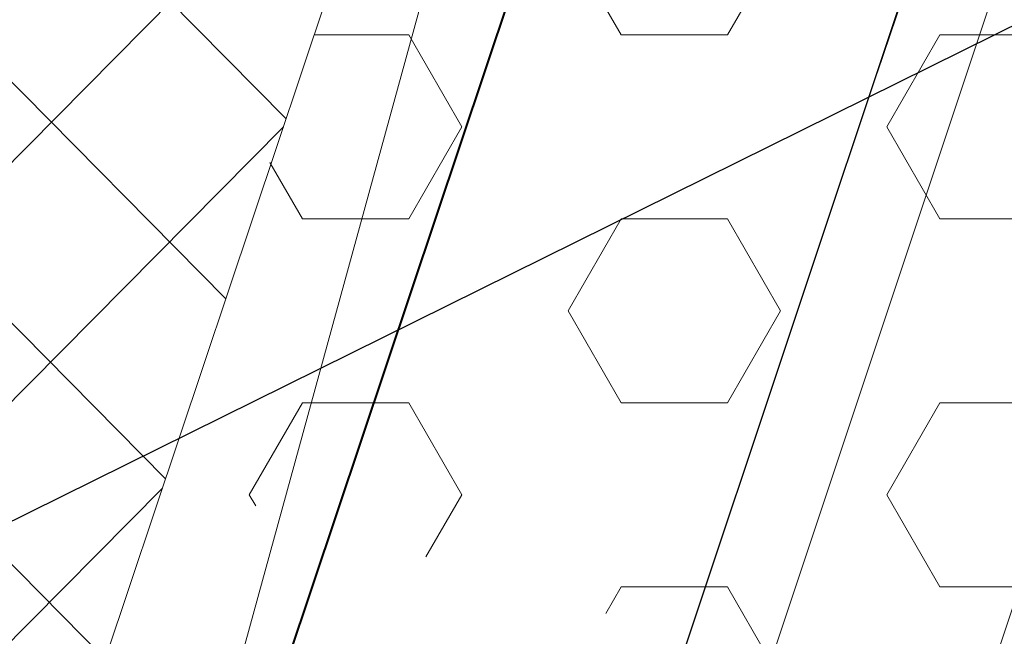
# Model space of a CAD drawing. Header units: metres. Extents: x 6599594 to 6600699, y 5687867 to 5691114.
# Tile 199 of 256: x 6599963.679 to 6599964.837, y 5688886.856 to 5688887.581. Entities that reach past the tile are written whole.
import ezdxf
from ezdxf import colors
from ezdxf.entities.mleader import LeaderData, LeaderLine
from ezdxf.math import Vec2, Vec3

# ---------------------------------------------------------------- set-up
doc = ezdxf.new("R2010")
doc.units = ezdxf.units.M
doc.header["$MEASUREMENT"] = 0
for name, pattern in [('1', [0]), ('BUG', [1.5, 1, -0.5]), ('GUK', [2, 1.5, -0.5]), ('GUZ', [1, 0.5, -0.5])]:
    doc.linetypes.add(name, pattern=pattern)
doc.layers.get('0').update_dxf_attribs({"color": 253, "linetype": 'CONTINUOUS', "lineweight": 13})
for name, color, linetype, lineweight in [('_bariery', 7, 'OGRODZENIE2', 40), ('_kolor chodnik', 50, '1', 5), ('_kolor jezdnia', 4, '1', 0), ('_kolor pobocze', 211, '1', 5), ('_kolor umocn', 7, '1', 5), ('_kolor zjazdy kostka', 7, '1', 5), ('_kolor ścieżka @ 1', 10, '1', 0), ('_krawedz jezdni i pobocza', 7, 'BUG', 15), ('_opis', 7, 'CONTINUOUS', 25), ('Dzialki', 130, '1', 30), ('Kontury', 252, 'GUK', 9), ('OT_Budowle', 7, 'CONTINUOUS', 0), ('OT_Komunikacja', 7, 'CONTINUOUS', 0), ('Uzytki', 252, 'GUZ', 9)]:
    doc.layers.add(name, color=color, linetype=linetype, lineweight=lineweight)
doc.styles.get("Standard").update_dxf_attribs({"font": 'ARIALN.TTF', "width": 0.75, "height": 1.199999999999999})
doc.linetypes.add('L_0_29_SHX', pattern='A,0,-0.25,-0.5,-0.5,-0.5,-0.5,-0.5,-0.5,-0.5,-0.5,[7,Mapa Kielchinów 07-08-2022.shx,S=0.05,R=0,X=0,Y=0],-0.5,[8,Mapa Kielchinów 07-08-2022.shx,S=0.05,R=0,X=0,Y=0],-0.25', length=5)
doc.linetypes.add('OGRODZENIE2', pattern='A,0.25,-0.1,[132,ltypeshp.shx,S=0.1,R=0,X=-0.1,Y=0],-0.1,1', length=1.45)
pattern_1 = [(45, (0, 0), (-0.1414213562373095, 0.1414213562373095), []), (135, (0, 0), (-0.1414213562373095, -0.1414213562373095), [])]

# ---------------------------------------------------------------- blocks, each defined once
blk = doc.blocks.new('_Dot')
at = {"color": 0, "linetype": 'ByBlock', "lineweight": -2}
blk.add_line((-0.5, 0), (-1, 0), dxfattribs=at)
at = {"color": 0, "linetype": 'ByBlock', "const_width": 0.5}
blk.add_lwpolyline([(-0.25, 0, 1), (0.25, 0, 1)], format="xyb", close=True, dxfattribs=at)

msp = doc.modelspace()

# ---------------------------------------------------------------- hatches: boundary and pattern name
at = {"layer": '_kolor chodnik'}
h = msp.add_hatch(dxfattribs=at)
h.set_pattern_fill('ANSI37', color=256, scale=1.6)
h.set_pattern_definition(pattern_1)
h.paths.add_polyline_path([(6599849.938171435, 5688542.085872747), (6599852.232147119, 5688548.938742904), (6599853.573135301, 5688548.489851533), (6599853.827082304, 5688549.248475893), (6599851.793849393, 5688549.929093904), (6599849.895278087, 5688548.982823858), (6599847.823506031, 5688542.793750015)])
edge = h.paths.add_edge_path()
edge.add_line((6600018.106075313, 5689087.454911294), (6600022.42781917, 5689091.229234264))
edge.add_line((6600022.42781917, 5689091.229234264), (6600020.233254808, 5689093.742094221))
edge.add_line((6600020.233254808, 5689093.742094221), (6600017.159471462, 5689091.057656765))
edge.add_arc((6600023.275194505, 5689085.385140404), 8.34143334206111, 137.1531558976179, 148.8016577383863)
edge.add_line((6600016.140105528, 5689089.706021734), (6600018.106075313, 5689087.454911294))
h.paths.add_polyline_path([(6600038.501784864, 5689187.59229436), (6600037.906968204, 5689187.700586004), (6600037.638296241, 5689186.224843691), (6600038.240083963, 5689186.115282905)])
h.paths.add_polyline_path([(6600069.098302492, 5689360.276020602), (6600068.321239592, 5689360.413462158), (6600068.064048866, 5689358.936495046), (6600068.836639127, 5689358.799546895)])
h.paths.add_polyline_path([(6600082.393785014, 5689362.950258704), (6600082.941124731, 5689366.103121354), (6600081.481377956, 5689366.361351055), (6600080.923159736, 5689363.210828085)])
h.paths.add_polyline_path([(6600074.022236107, 5689388.065861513), (6600072.983907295, 5689388.249860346), (6600072.723374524, 5689386.772538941), (6600073.760538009, 5689386.588865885)])
h.paths.add_polyline_path([(6600105.602402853, 5689486.45426531), (6600106.738797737, 5689489.760539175), (6600105.28818975, 5689490.281952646), (6600104.132785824, 5689486.965912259)])
h.paths.add_polyline_path([(6600132.519778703, 5689678.737346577), (6600131.636986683, 5689678.922259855), (6600131.330470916, 5689677.453953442), (6600132.212256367, 5689677.269208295)])
h.paths.add_polyline_path([(6600156.649397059, 5689798.7449027), (6600156.48800471, 5689797.95886096), (6600157.450195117, 5689797.757316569), (6600157.615023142, 5689798.542205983)])
h.paths.add_polyline_path([(6600189.055358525, 5689948.643107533), (6600187.902868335, 5689948.884512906), (6600187.600024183, 5689947.417400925), (6600188.748131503, 5689947.176379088)])
edge = h.paths.add_edge_path()
edge.add_line((6600204.459383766, 5690032.969035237), (6600204.153258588, 5690031.227801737))
edge.add_arc((6600202.328347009, 5690027.299936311), 4.331100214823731, 41.853001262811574, 65.08011546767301, ccw=False)
edge.add_arc((6600032.903931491, 5690051.979071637), 174.020003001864, 352.8070218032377, 353.495463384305)
edge.add_arc((6600202.372679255, 5690027.343587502), 5.999999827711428, 55.12102442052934, 69.64815978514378)
edge = h.paths.add_edge_path()
edge.add_line((6600205.046027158, 5690040.265402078), (6600204.972740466, 5690038.483452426))
edge.add_arc((6600203.986269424, 5690044.401803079), 5.999999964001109, 279.4630688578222, 294.9140560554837)
edge.add_line((6600206.513819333, 5690038.960158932), (6600206.607027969, 5690041.030672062))
edge.add_arc((6600203.986269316, 5690044.401803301), 4.270000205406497, 284.3702444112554, 307.86193139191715, ccw=False)
edge = h.paths.add_edge_path()
edge.add_arc((6600203.547470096, 5690044.558759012), 6.446878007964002, 324.43500910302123, 356.20133685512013, ccw=False)
edge.add_arc((6600203.986269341, 5690044.401803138), 6.000000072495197, 323.2169970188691, 357.4193489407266)
h.paths.add_polyline_path([(6600208.910055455, 5690121.713696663), (6600208.146285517, 5690121.748120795), (6600207.125602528, 5690121.794124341), (6600209.971605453, 5690121.665851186)])
edge = h.paths.add_edge_path()
edge.add_line((6600238.769818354, 5690481.648294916), (6600240.338176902, 5690490.87374652))
edge.add_line((6600240.338176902, 5690490.87374652), (6600241.251295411, 5690510.829461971))
edge.add_line((6600241.251295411, 5690510.829461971), (6600239.524022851, 5690510.928942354))
edge.add_line((6600239.524022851, 5690510.928942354), (6600238.633343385, 5690491.167757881))
edge.add_line((6600238.633343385, 5690491.167757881), (6600234.579716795, 5690467.661262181))
edge.add_line((6600234.579716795, 5690467.661262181), (6600234.449796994, 5690464.966873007))
edge.add_arc((6600242.443669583, 5690464.607462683), 8.001948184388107, 177.4256737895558, 268.2543056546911)
edge.add_line((6600242.199903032, 5690456.609228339), (6600242.216657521, 5690457.359274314))
edge.add_line((6600242.216657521, 5690457.359274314), (6600242.305257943, 5690458.836738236))
edge.add_arc((6600242.444504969, 5690464.607952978), 5.772894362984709, 177.0298084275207, 268.6178439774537, ccw=False)
edge.add_line((6600236.679365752, 5690464.907083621), (6600236.951876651, 5690470.95443634))
edge.add_line((6600236.951876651, 5690470.95443634), (6600238.15078669, 5690478.210832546))
edge.add_line((6600238.15078669, 5690478.210832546), (6600238.769818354, 5690481.648294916))
h.paths.add_polyline_path([(6600238.769818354, 5690481.648294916), (6600238.15078669, 5690478.210832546), (6600239.670056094, 5690477.930590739), (6600240.266710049, 5690481.376366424)])
edge = h.paths.add_edge_path()
edge.add_line((6600223.366500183, 5690460.339976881), (6600223.278629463, 5690457.997544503))
edge.add_arc((6600220.967166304, 5690465.656339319), 7.999999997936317, 286.7940807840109, 300.2738222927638)
edge.add_line((6600225.000231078, 5690458.747331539), (6600225.240084, 5690461.623695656))
edge.add_arc((6600221.105749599, 5690465.648640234), 5.76999998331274, 293.06724424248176, 315.7681070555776, ccw=False)
edge = h.paths.add_edge_path()
edge.add_arc((6600220.025145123, 5690444.676291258), 5.770000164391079, 37.996647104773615, 59.94382588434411, ccw=False)
edge.add_line((6600224.572175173, 5690448.22839199), (6600224.817793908, 5690451.081798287))
edge.add_arc((6600220.025145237, 5690444.676291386), 7.999999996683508, 53.19588653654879, 68.15166733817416)
edge.add_line((6600223.00235276, 5690452.101669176), (6600222.91504296, 5690449.670427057))
edge = h.paths.add_edge_path()
edge.add_arc((6600221.105749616, 5690465.648640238), 7.999999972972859, 328.0222308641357, 357.0132597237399)
edge.add_line((6600229.094882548, 5690465.23180147), (6600229.218816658, 5690467.593604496))
edge.add_line((6600229.218816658, 5690467.593604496), (6600228.218919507, 5690467.645774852))
edge.add_line((6600228.218919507, 5690467.645774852), (6600227.891778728, 5690461.411918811))
h.paths.add_polyline_path([(6600200.980142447, 5690012.236744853), (6600202.317278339, 5690011.956662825), (6600202.522293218, 5690012.935421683), (6600201.182321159, 5690013.216097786)])
h.paths.add_polyline_path([(6600196.457878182, 5689983.98337835), (6600195.202332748, 5689984.246370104), (6600194.899091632, 5689982.777335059), (6600196.150355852, 5689982.515240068)])
edge = h.paths.add_edge_path()
edge.add_line((6600112.305909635, 5689517.991018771), (6600112.691041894, 5689519.807934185))
edge.add_line((6600112.691041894, 5689519.807934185), (6600113.245521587, 5689522.423769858))
edge.add_line((6600113.245521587, 5689522.423769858), (6600111.553124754, 5689522.782507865))
edge.add_line((6600111.553124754, 5689522.782507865), (6600107.405864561, 5689503.21722655))
edge.add_line((6600107.405864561, 5689503.21722655), (6600099.494506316, 5689480.361667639))
edge.add_line((6600099.494506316, 5689480.361667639), (6600099.182814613, 5689478.891218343))
edge.add_arc((6600107.008997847, 5689477.232359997), 8.000059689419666, 168.0325629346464, 257.7529108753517)
edge.add_line((6600105.311960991, 5689469.414366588), (6600105.784990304, 5689471.593619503))
edge.add_arc((6600107.008927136, 5689477.232314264), 5.769999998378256, 168.0321375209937, 257.7533362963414, ccw=False)
edge.add_line((6600101.364343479, 5689478.42879883), (6600101.647245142, 5689479.76342708))
edge.add_line((6600101.647245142, 5689479.76342708), (6600104.132785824, 5689486.965912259))
edge.add_line((6600104.132785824, 5689486.965912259), (6600105.28818975, 5689490.281952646))
edge.add_line((6600105.28818975, 5689490.281952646), (6600108.240043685, 5689498.809726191))
edge.add_line((6600108.240043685, 5689498.809726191), (6600112.305909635, 5689517.991018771))
h.paths.add_polyline_path([(6600136.009573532, 5689645.499114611), (6600138.333647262, 5689645.012304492), (6600138.661671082, 5689646.578318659), (6600134.869459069, 5689647.372651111)])
at = {"layer": '_kolor jezdnia'}
h = msp.add_hatch(dxfattribs=at)
h.set_pattern_fill('ANSI37', color=4, scale=3.5)
h.set_pattern_definition([(45, (0, 0), (-0.3093592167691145, 0.3093592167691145), []), (135, (0, 0), (-0.3093592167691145, -0.3093592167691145), [])])
edge = h.paths.add_edge_path()
edge.add_line((6599833.066047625, 5688539.933393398), (6599850.649511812, 5688527.983462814))
edge.add_arc((6599857.337592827, 5688536.653968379), 10.95025544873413, 169.5012687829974, 232.3548431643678, ccw=False)
edge.add_arc((6599858.085851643, 5688536.618142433), 11.69295282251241, 162.2507788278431, 169.9967502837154, ccw=False)
edge.add_line((6599846.949484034, 5688540.182754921), (6599847.823506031, 5688542.793750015))
edge.add_line((6599847.823506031, 5688542.793750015), (6599849.895278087, 5688548.982823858))
edge.add_line((6599849.895278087, 5688548.982823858), (6599852.434748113, 5688556.56906746))
edge.add_line((6599852.434748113, 5688556.56906746), (6599928.48625871, 5688783.760284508))
edge.add_line((6599928.48625871, 5688783.760284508), (6599931.025728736, 5688791.34652811))
edge.add_line((6599931.025728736, 5688791.34652811), (6599996.657773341, 5688987.411326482))
edge.add_line((6599996.657773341, 5688987.411326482), (6599999.197243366, 5688994.997570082))
edge.add_line((6599999.197243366, 5688994.997570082), (6600021.930100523, 5689062.908193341))
edge.add_line((6600021.930100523, 5689062.908193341), (6600017.620224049, 5689067.371531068))
edge.add_line((6600017.620224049, 5689067.371531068), (6600016.714558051, 5689064.654078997))
edge.add_line((6600016.714558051, 5689064.654078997), (6600012.423620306, 5689051.835617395))
edge.add_line((6600012.423620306, 5689051.835617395), (6600009.884150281, 5689044.249373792))
edge.add_line((6600009.884150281, 5689044.249373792), (6599977.53516164, 5688947.612159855))
edge.add_line((6599977.53516164, 5688947.612159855), (6599974.995691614, 5688940.025916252))
edge.add_line((6599974.995691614, 5688940.025916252), (6599942.096912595, 5688841.746295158))
edge.add_line((6599942.096912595, 5688841.746295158), (6599939.557442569, 5688834.160051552))
edge.add_line((6599939.557442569, 5688834.160051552), (6599882.679288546, 5688664.246042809))
edge.add_line((6599882.679288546, 5688664.246042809), (6599880.139818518, 5688656.659799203))
edge.add_line((6599880.139818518, 5688656.659799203), (6599852.46454386, 5688573.984527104))
edge.add_line((6599852.46454386, 5688573.984527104), (6599842.470137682, 5688544.127903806))
edge.add_arc((6599835.706422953, 5688546.652910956), 7.219660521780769, 248.5480913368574, 339.52856074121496, ccw=False)
h.paths.add_polyline_path([(6600044.653202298, 5689172.271628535), (6600046.276244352, 5689181.431901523), (6600047.759199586, 5689189.801539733), (6600051.0603021, 5689208.432603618), (6600052.368792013, 5689215.817578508), (6600054.808584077, 5689229.587499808), (6600056.11707399, 5689236.972474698), (6600057.346666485, 5689243.912161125), (6600058.655146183, 5689251.297078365), (6600058.831439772, 5689252.292060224), (6600060.098987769, 5689259.445963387), (6600060.139929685, 5689259.677035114), (6600061.407468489, 5689266.830886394), (6600072.329030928, 5689328.470998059), (6600073.637511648, 5689335.855921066), (6600077.337304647, 5689356.73715072), (6600078.820259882, 5689365.106788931), (6600081.142794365, 5689378.214921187), (6600082.538516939, 5689386.092227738), (6600095.187867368, 5689457.483787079), (6600091.082877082, 5689465.8405575), (6600089.043088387, 5689454.328211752), (6600087.870641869, 5689447.711051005), (6600087.560133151, 5689445.958573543), (6600086.562151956, 5689440.326076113), (6600082.433200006, 5689417.022719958), (6600080.95024477, 5689408.65308175), (6600077.202698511, 5689387.502337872), (6600075.719743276, 5689379.132699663), (6600073.469199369, 5689366.430874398), (6600071.986244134, 5689358.061236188), (6600069.98686466, 5689346.776955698), (6600068.591142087, 5689338.899649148), (6600065.559290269, 5689321.78820693), (6600064.163567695, 5689313.910900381), (6600059.719426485, 5689288.828650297), (6600058.323703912, 5689280.951343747), (6600057.563846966, 5689276.662793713), (6600056.168124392, 5689268.785487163), (6600054.804920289, 5689261.091711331), (6600053.409197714, 5689253.21440478), (6600053.264817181, 5689252.399536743), (6600051.869094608, 5689244.522230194), (6600051.183555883, 5689240.653124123), (6600049.787833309, 5689232.775817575), (6600046.593849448, 5689214.749319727), (6600045.198126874, 5689206.872013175), (6600044.41754409, 5689202.466488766), (6600042.934588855, 5689194.096850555), (6600036.429952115, 5689157.38538759), (6600034.946996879, 5689149.01574938), (6600030.579776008, 5689124.367629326), (6600027.529365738, 5689107.151445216), (6600024.895072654, 5689094.014582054), (6600030.583685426, 5689094.264316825), (6600032.945013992, 5689106.191885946), (6600043.170247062, 5689163.901990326)])
edge = h.paths.add_edge_path()
edge.add_line((6600111.106812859, 5689535.144351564), (6600111.256844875, 5689535.85214863))
edge.add_line((6600111.256844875, 5689535.85214863), (6600112.915748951, 5689543.678261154))
edge.add_line((6600112.915748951, 5689543.678261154), (6600117.304772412, 5689564.384094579))
edge.add_line((6600117.304772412, 5689564.384094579), (6600119.067357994, 5689572.699339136))
edge.add_line((6600119.067357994, 5689572.699339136), (6600120.087667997, 5689577.512794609))
edge.add_line((6600120.087667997, 5689577.512794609), (6600121.642890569, 5689584.849775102))
edge.add_line((6600121.642890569, 5689584.849775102), (6600128.436769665, 5689616.900852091))
edge.add_line((6600128.436769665, 5689616.900852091), (6600129.991992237, 5689624.237832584))
edge.add_line((6600129.991992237, 5689624.237832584), (6600132.660554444, 5689636.827148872))
edge.add_line((6600132.660554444, 5689636.827148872), (6600133.208838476, 5689639.444704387))
edge.add_line((6600133.208838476, 5689639.444704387), (6600134.848957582, 5689647.274775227))
edge.add_line((6600134.848957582, 5689647.274775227), (6600138.97649476, 5689666.979995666))
edge.add_line((6600138.97649476, 5689666.979995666), (6600140.51410642, 5689674.320687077))
edge.add_line((6600140.51410642, 5689674.320687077), (6600145.209128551, 5689696.735129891))
edge.add_line((6600145.209128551, 5689696.735129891), (6600146.746740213, 5689704.075821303))
edge.add_line((6600146.746740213, 5689704.075821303), (6600151.462308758, 5689726.588354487))
edge.add_line((6600151.462308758, 5689726.588354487), (6600152.999920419, 5689733.929045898))
edge.add_line((6600152.999920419, 5689733.929045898), (6600155.244070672, 5689744.642813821))
edge.add_line((6600155.244070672, 5689744.642813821), (6600156.781682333, 5689751.983505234))
edge.add_line((6600156.781682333, 5689751.983505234), (6600161.635515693, 5689775.156126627))
edge.add_line((6600161.635515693, 5689775.156126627), (6600163.378142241, 5689783.475576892))
edge.add_line((6600163.378142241, 5689783.475576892), (6600163.850769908, 5689785.731942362))
edge.add_line((6600163.850769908, 5689785.731942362), (6600167.028500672, 5689800.902704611))
edge.add_line((6600167.028500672, 5689800.902704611), (6600179.49088801, 5689860.399222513))
edge.add_line((6600179.49088801, 5689860.399222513), (6600181.233514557, 5689868.718672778))
edge.add_line((6600181.233514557, 5689868.718672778), (6600181.84713393, 5689871.648144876))
edge.add_line((6600181.84713393, 5689871.648144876), (6600183.384745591, 5689878.988836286))
edge.add_line((6600183.384745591, 5689878.988836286), (6600184.935818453, 5689886.393792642))
edge.add_line((6600184.935818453, 5689886.393792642), (6600186.575937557, 5689894.223863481))
edge.add_line((6600186.575937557, 5689894.223863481), (6600194.05133812, 5689929.912074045))
edge.add_line((6600194.05133812, 5689929.912074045), (6600195.691457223, 5689937.742144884))
edge.add_line((6600195.691457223, 5689937.742144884), (6600202.915799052, 5689972.231779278))
edge.add_line((6600202.915799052, 5689972.231779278), (6600204.555918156, 5689980.061850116))
edge.add_line((6600204.555918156, 5689980.061850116), (6600206.062781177, 5689987.255744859))
edge.add_line((6600206.062781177, 5689987.255744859), (6600207.702900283, 5689995.085815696))
edge.add_line((6600207.702900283, 5689995.085815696), (6600210.232559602, 5690007.162628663))
edge.add_line((6600210.232559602, 5690007.162628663), (6600211.694938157, 5690014.144150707))
edge.add_arc((6600028.177652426, 5690052.584442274), 187.5000004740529, 348.1696294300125, 357.4195276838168)
edge.add_line((6600215.487522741, 5690044.142720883), (6600208.310270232, 5690026.480446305))
edge.add_arc((6600032.903933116, 5690051.97907145), 177.2500013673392, 348.1696294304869, 351.7289130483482, ccw=False)
edge.add_line((6600206.38894146, 5690015.640182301), (6600205.966941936, 5690013.625519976))
edge.add_line((6600205.966941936, 5690013.625519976), (6600204.326822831, 5690005.795449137))
edge.add_line((6600204.326822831, 5690005.795449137), (6600197.076961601, 5689971.183982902))
edge.add_line((6600197.076961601, 5689971.183982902), (6600195.334335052, 5689962.864532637))
edge.add_line((6600195.334335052, 5689962.864532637), (6600193.44722506, 5689953.855305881))
edge.add_line((6600193.44722506, 5689953.855305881), (6600191.909227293, 5689946.512771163))
edge.add_line((6600191.909227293, 5689946.512771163), (6600185.496844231, 5689915.899498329))
edge.add_line((6600185.496844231, 5689915.899498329), (6600183.856521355, 5689908.068454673))
edge.add_line((6600183.856521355, 5689908.068454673), (6600182.066605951, 5689899.523243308))
edge.add_line((6600182.066605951, 5689899.523243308), (6600180.32407057, 5689891.204228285))
edge.add_line((6600180.32407057, 5689891.204228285), (6600174.320344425, 5689862.541919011))
edge.add_line((6600174.320344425, 5689862.541919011), (6600172.577809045, 5689854.222903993))
edge.add_line((6600172.577809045, 5689854.222903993), (6600163.663810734, 5689811.666703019))
edge.add_line((6600163.663810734, 5689811.666703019), (6600162.023782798, 5689803.837067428))
edge.add_line((6600162.023782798, 5689803.837067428), (6600160.924220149, 5689798.587659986))
edge.add_line((6600160.924220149, 5689798.587659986), (6600159.279208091, 5689790.734229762))
edge.add_line((6600159.279208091, 5689790.734229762), (6600157.107250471, 5689780.365115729))
edge.add_line((6600157.107250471, 5689780.365115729), (6600155.462238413, 5689772.511685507))
edge.add_line((6600155.462238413, 5689772.511685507), (6600153.380318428, 5689762.572418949))
edge.add_line((6600153.380318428, 5689762.572418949), (6600151.735124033, 5689754.718118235))
edge.add_line((6600151.735124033, 5689754.718118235), (6600148.586504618, 5689739.686336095))
edge.add_line((6600148.586504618, 5689739.686336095), (6600146.885007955, 5689731.563243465))
edge.add_line((6600146.885007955, 5689731.563243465), (6600141.75088822, 5689707.052510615))
edge.add_line((6600141.75088822, 5689707.052510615), (6600140.110896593, 5689699.223048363))
edge.add_line((6600140.110896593, 5689699.223048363), (6600133.483561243, 5689667.583574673))
edge.add_line((6600133.483561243, 5689667.583574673), (6600131.860394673, 5689659.834436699))
edge.add_line((6600131.860394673, 5689659.834436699), (6600131.740984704, 5689659.26436315))
edge.add_line((6600131.740984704, 5689659.26436315), (6600130.117814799, 5689651.515209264))
edge.add_line((6600130.117814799, 5689651.515209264), (6600127.27873359, 5689637.961189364))
edge.add_line((6600127.27873359, 5689637.961189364), (6600126.924568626, 5689636.290366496))
edge.add_line((6600126.924568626, 5689636.290366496), (6600125.166244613, 5689627.995226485))
edge.add_line((6600125.166244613, 5689627.995226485), (6600118.009503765, 5689594.232298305))
edge.add_line((6600118.009503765, 5689594.232298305), (6600116.25117975, 5689585.937158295))
edge.add_line((6600116.25117975, 5689585.937158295), (6600113.665314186, 5689573.737975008))
edge.add_line((6600113.665314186, 5689573.737975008), (6600111.898534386, 5689565.402943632))
edge.add_line((6600111.898534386, 5689565.402943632), (6600104.889982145, 5689532.339115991))
edge.add_line((6600104.889982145, 5689532.339115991), (6600103.22663594, 5689524.492047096))
edge.add_line((6600103.22663594, 5689524.492047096), (6600096.623876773, 5689493.342605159))
edge.add_line((6600096.623876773, 5689493.342605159), (6600094.968986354, 5689485.535427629))
edge.add_line((6600094.968986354, 5689485.535427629), (6600094.300101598, 5689482.379870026))
edge.add_line((6600094.300101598, 5689482.379870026), (6600099.182814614, 5689478.891218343))
edge.add_line((6600099.182814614, 5689478.891218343), (6600099.494506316, 5689480.361667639))
edge.add_line((6600099.494506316, 5689480.361667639), (6600111.106812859, 5689535.144351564))
edge = h.paths.add_edge_path()
edge.add_arc((6600239.213891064, 5690851.400367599), 10.00000000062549, -2.8342403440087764, 76.13703556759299, ccw=False)
edge.add_line((6600249.201658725, 5690850.905901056), (6600249.082723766, 5690848.503524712))
edge.add_line((6600249.082723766, 5690848.503524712), (6600247.016487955, 5690806.767468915))
edge.add_line((6600247.016487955, 5690806.767468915), (6600246.092398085, 5690789.152178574))
edge.add_line((6600246.092398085, 5690789.152178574), (6600233.768116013, 5690572.015170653))
edge.add_line((6600233.768116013, 5690572.015170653), (6600228.959056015, 5690465.296202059))
edge.add_line((6600228.959056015, 5690465.296202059), (6600234.588724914, 5690465.017134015))
edge.add_line((6600234.588724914, 5690465.017134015), (6600239.262540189, 5690571.767576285))
edge.add_line((6600239.262540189, 5690571.767576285), (6600252.50503885, 5690806.400146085))
edge.add_line((6600252.50503885, 5690806.400146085), (6600254.569211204, 5690848.094521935))
edge.add_arc((6600262.559425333, 5690847.6989487), 7.999999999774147, 76.13703557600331, 177.1657596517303, ccw=False)
edge.add_line((6600264.476229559, 5690855.465921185), (6600241.609896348, 5690861.109083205))
edge = h.paths.add_edge_path()
edge.add_line((6600250.031475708, 5690451.625307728), (6600250.231741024, 5690455.772579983))
edge.add_line((6600250.231741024, 5690455.772579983), (6600246.257763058, 5690456.417303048))
edge.add_line((6600246.257763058, 5690456.417303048), (6600242.171761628, 5690456.61060902))
edge.add_arc((6600242.563100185, 5690464.586983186), 7.985968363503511, 176.9123644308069, 267.1911945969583, ccw=False)
edge.add_line((6600234.588724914, 5690465.017134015), (6600228.959056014, 5690465.296202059))
edge.add_arc((6600220.965133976, 5690465.657286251), 8.002072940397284, 267.8289300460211, 357.413716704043, ccw=False)
edge.add_line((6600220.661989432, 5690457.660957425), (6600212.406915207, 5690458.119572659))
edge.add_line((6600212.406915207, 5690458.119572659), (6600208.431872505, 5690457.817501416))
edge.add_line((6600208.431872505, 5690457.817501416), (6600208.233912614, 5690454.548331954))
edge.add_line((6600208.233912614, 5690454.548331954), (6600212.129565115, 5690453.127270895))
edge.add_line((6600212.129565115, 5690453.127270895), (6600218.640548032, 5690452.76554962))
edge.add_line((6600218.640548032, 5690452.76554962), (6600216.486747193, 5690452.885205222))
edge.add_line((6600216.486747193, 5690452.885205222), (6600220.468905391, 5690452.663974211))
edge.add_arc((6600220.025145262, 5690444.676291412), 7.99999997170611, -0.3386579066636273, 86.8201700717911, ccw=False)
edge.add_line((6600228.025005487, 5690444.629006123), (6600227.803602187, 5690439.649256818))
edge.add_line((6600227.803602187, 5690439.649256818), (6600226.885525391, 5690435.936828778))
edge.add_line((6600226.885525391, 5690435.936828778), (6600225.534849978, 5690405.967249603))
edge.add_line((6600225.534849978, 5690405.967249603), (6600226.115199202, 5690402.187514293))
edge.add_line((6600226.115199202, 5690402.187514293), (6600213.445139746, 5690121.008786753))
edge.add_line((6600213.445139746, 5690121.008786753), (6600213.352800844, 5690118.960058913))
edge.add_line((6600213.352800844, 5690118.960058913), (6600209.980184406, 5690044.131649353))
edge.add_arc((6600203.98626942, 5690044.401803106), 5.999999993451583, 257.4162346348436, 357.41934921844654, ccw=False)
edge.add_line((6600202.679069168, 5690038.545931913), (6600201.589735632, 5690033.666039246))
edge.add_line((6600201.589735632, 5690033.666039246), (6600203.67987942, 5690033.199458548))
edge.add_arc((6600202.372679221, 5690027.343587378), 5.999999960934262, -8.27108729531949, 77.41623506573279, ccw=False)
edge.add_line((6600208.310270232, 5690026.480446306), (6600215.487522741, 5690044.142720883))
edge.add_line((6600215.487522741, 5690044.142720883), (6600216.199687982, 5690059.9446614))
edge.add_line((6600216.199687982, 5690059.9446614), (6600216.537356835, 5690067.437056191))
edge.add_line((6600216.537356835, 5690067.437056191), (6600223.893528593, 5690230.66011469))
edge.add_line((6600223.893528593, 5690230.66011469), (6600224.231197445, 5690238.152509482))
edge.add_line((6600224.231197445, 5690238.152509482), (6600233.507835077, 5690443.987992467))
edge.add_arc((6600241.499722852, 5690443.627812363), 7.999999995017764, 87.29208981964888, 177.4195277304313, ccw=False)
edge.add_line((6600241.877677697, 5690451.618879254), (6600246.021541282, 5690451.422886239))
edge.add_line((6600246.021541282, 5690451.422886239), (6600246.427694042, 5690451.44338883))
edge.add_line((6600246.427694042, 5690451.44338883), (6600246.79397003, 5690451.461878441))
edge.add_line((6600246.79397003, 5690451.461878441), (6600250.031475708, 5690451.625307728))
edge = h.paths.add_edge_path()
edge.add_line((6600007.33756506, 5689086.20374581), (6600006.980466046, 5689080.740822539))
edge.add_line((6600006.980466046, 5689080.740822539), (6600007.229745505, 5689080.720859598))
edge.add_line((6600007.229745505, 5689080.720859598), (6600008.093335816, 5689080.601653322))
edge.add_line((6600008.093335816, 5689080.601653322), (6600008.702681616, 5689080.53831051))
edge.add_arc((6600008.140193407, 5689070.554142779), 9.999999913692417, -18.557800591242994, 86.77547804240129, ccw=False)
edge.add_line((6600017.620224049, 5689067.371531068), (6600021.930100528, 5689062.908193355))
edge.add_arc((6599734.83819726, 5689159.011261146), 302.7499967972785, 341.4922000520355, 343.8640860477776)
edge.add_arc((6600034.895369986, 5689072.315877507), 9.581213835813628, 98.63328270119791, 164.5273290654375, ccw=False)
edge.add_line((6600033.457137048, 5689081.788529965), (6600033.832640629, 5689081.798737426))
edge.add_line((6600033.832640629, 5689081.798737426), (6600034.422462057, 5689082.05700874))
edge.add_line((6600034.422462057, 5689082.05700874), (6600036.833623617, 5689082.139040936))
edge.add_line((6600036.833623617, 5689082.139040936), (6600036.730225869, 5689087.148851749))
edge.add_line((6600036.730225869, 5689087.148851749), (6600036.579860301, 5689087.134303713))
edge.add_arc((6600036.479565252, 5689093.136286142), 6.002820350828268, 169.1687651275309, 270.9573417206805, ccw=False)
edge.add_line((6600030.583685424, 5689094.264316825), (6600024.895072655, 5689094.014582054))
edge.add_arc((6600015.200558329, 5689096.162123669), 9.929528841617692, 271.0943432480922, 347.5094668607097, ccw=False)
edge.add_arc((6600014.909438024, 5689089.646776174), 3.446070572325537, 264.4236009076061, 278.0194998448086, ccw=False)
edge.add_line((6600014.574573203, 5689086.217014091), (6600014.299554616, 5689086.232508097))
edge.add_line((6600014.299554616, 5689086.232508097), (6600010.474232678, 5689086.448019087))
edge.add_line((6600010.474232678, 5689086.448019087), (6600007.33756506, 5689086.20374581))
edge = h.paths.add_edge_path()
edge.add_line((6600105.490725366, 5689463.953528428), (6600106.927559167, 5689464.047234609))
edge.add_line((6600106.927559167, 5689464.047234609), (6600107.835, 5689468.66))
edge.add_line((6600107.835, 5689468.66), (6600105.311960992, 5689469.414366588))
edge.add_arc((6600107.008997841, 5689477.232359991), 8.000059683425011, 168.0325628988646, 257.75291091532, ccw=False)
edge.add_line((6600099.182814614, 5689478.891218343), (6600094.300101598, 5689482.379870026))
edge.add_arc((6600586.245114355, 5689378.104238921), 502.8750369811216, 168.032376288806, 169.9522165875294)
edge.add_line((6600091.082877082, 5689465.8405575), (6600095.187867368, 5689457.483787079))
edge.add_arc((6600103.065173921, 5689456.088064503), 8.000000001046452, 77.7533362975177, 169.9524553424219, ccw=False)
edge.add_line((6600104.762140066, 5689463.906012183), (6600105.490725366, 5689463.953528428))
at = {"layer": '_kolor pobocze'}
h = msp.add_hatch(dxfattribs=at)
h.set_pattern_fill('ANSI37', color=256, scale=1.6)
h.set_pattern_definition(pattern_1)
edge = h.paths.add_edge_path()
edge.add_line((6600035.926965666, 5689101.569442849), (6600036.046865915, 5689102.311543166))
edge.add_arc((6600058.171848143, 5689233.778275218), 133.3154772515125, 259.4578941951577, 260.4470163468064, ccw=False)
edge.add_line((6600033.780707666, 5689102.713067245), (6600032.142559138, 5689101.847662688))
edge.add_arc((6599734.838175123, 5689159.011266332), 302.7500195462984, 347.6801154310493, 349.11639019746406, ccw=False)
edge.add_arc((6600036.478170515, 5689093.133441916), 6.000000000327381, 167.68011541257, 271.5571101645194)
edge.add_line((6600036.64121064, 5689087.1356575), (6600036.730491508, 5689087.137804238))
edge.add_line((6600036.730491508, 5689087.137804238), (6600036.712463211, 5689087.887583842))
edge.add_line((6600036.712463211, 5689087.887583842), (6600036.559840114, 5689087.884077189))
edge.add_arc((6600036.482532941, 5689093.14290691), 5.259397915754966, 170.6455005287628, 270.8422131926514, ccw=False)
edge.add_arc((6600545.796425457, 5688991.216220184), 524.6691769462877, 167.9170060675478, 168.7028219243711, ccw=False)
edge.add_line((6600032.751078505, 5689101.044345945), (6600034.011432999, 5689101.917298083))
edge.add_line((6600034.011432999, 5689101.917298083), (6600035.926965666, 5689101.569442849))
edge = h.paths.add_edge_path()
edge.add_line((6600002.828843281, 5688994.032881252), (6600003.066918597, 5688994.74409159))
edge.add_line((6600003.066918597, 5688994.74409159), (6600001.227880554, 5688995.359703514))
edge.add_line((6600001.227880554, 5688995.359703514), (6600000.55876659, 5688996.702196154))
edge.add_line((6600000.55876659, 5688996.702196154), (6600022.641310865, 5689062.67011804))
edge.add_arc((6599734.838193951, 5689159.011262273), 303.5000002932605, 341.4922000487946, 343.8640860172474)
edge.add_arc((6600035.267451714, 5689072.092773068), 9.250000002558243, 91.55711016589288, 163.8640860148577, ccw=False)
edge.add_line((6600035.016098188, 5689081.339357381), (6600036.868703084, 5689081.389717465))
edge.add_line((6600036.868703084, 5689081.389717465), (6600036.850674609, 5689082.139504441))
edge.add_line((6600036.850674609, 5689082.139504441), (6600034.99571817, 5689082.089080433))
edge.add_arc((6600035.267451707, 5689072.092773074), 9.999999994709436, 91.55711014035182, 163.8640860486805)
edge.add_arc((6599734.838192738, 5689159.011262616), 302.7500015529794, 341.4922000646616, 343.8640860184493, ccw=False)
edge.add_line((6600021.930100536, 5689062.908193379), (6599999.748942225, 5688996.645678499))
edge.add_line((6599999.748942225, 5688996.645678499), (6600000.695212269, 5688994.747107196))
edge.add_line((6600000.695212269, 5688994.747107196), (6600002.828843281, 5688994.032881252))
h.paths.add_polyline_path([(6599971.7492186, 5688907.297112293), (6599971.084233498, 5688908.631320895), (6599997.822068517, 5688988.526766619), (6599999.164561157, 5688989.195880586), (6600001.003599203, 5688988.580268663), (6600001.241674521, 5688989.291479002), (6599999.108043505, 5688990.005704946), (6599997.209472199, 5688989.059434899), (6599970.270280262, 5688908.583087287), (6599971.216550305, 5688906.684515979), (6599973.350181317, 5688905.970290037), (6599973.588256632, 5688906.681500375)])
h.paths.add_polyline_path([(6599932.504667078, 5688790.060553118), (6599931.835553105, 5688791.403045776), (6599968.343406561, 5688900.4641754), (6599969.685899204, 5688901.133289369), (6599971.524937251, 5688900.517677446), (6599971.763012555, 5688901.228887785), (6599969.629381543, 5688901.94311373), (6599967.730810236, 5688900.996843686), (6599931.025728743, 5688791.34652811), (6599931.971998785, 5688789.447956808), (6599934.105629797, 5688788.73373086), (6599934.343705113, 5688789.4449412)])
at = {"layer": '_kolor umocn', "ltscale": 0.5}
h = msp.add_hatch(dxfattribs=at)
h.set_pattern_fill('HEX', color=256)
h.set_pattern_definition([(0, (-270.7389997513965, -1820.574136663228), (0, 0.2165063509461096), [0.125, -0.25]), (120, (-270.7389997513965, -1820.574136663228), (-0.1875, -0.1082531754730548), [0.1249999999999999, -0.2499999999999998]), (60, (-270.6139997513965, -1820.574136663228), (-0.1875, 0.1082531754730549), [0.125, -0.25])])
h.paths.add_polyline_path([(6599963.851215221, 5688887.044502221), (6599964.753310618, 5688886.760114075), (6599964.042698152, 5688884.678040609), (6599965.554719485, 5688884.194859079), (6599966.241745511, 5688886.23111347), (6599966.690898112, 5688886.364143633), (6599968.215114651, 5688890.664646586), (6599967.857307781, 5688891.470982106), (6599965.622863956, 5688892.337007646)])
at = {"layer": '_kolor zjazdy kostka'}
h = msp.add_hatch(dxfattribs=at)
h.set_pattern_fill('ANSI37', color=256, scale=1.6)
h.set_pattern_definition(pattern_1)
h.paths.add_polyline_path([(6600244.137440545, 5690813.934732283), (6600242.369522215, 5690814.022127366), (6600242.097568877, 5690808.528921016), (6600243.865482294, 5690808.441426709)])
h.paths.add_polyline_path([(6600247.012128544, 5690806.679412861), (6600247.442736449, 5690815.377295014), (6600247.393289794, 5690814.378518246), (6600247.113277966, 5690808.722537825)])
h.paths.add_polyline_path([(6600242.297085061, 5690788.088808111), (6600240.958726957, 5690788.155683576), (6600240.648818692, 5690782.664569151), (6600241.987258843, 5690782.599147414)])
h.paths.add_polyline_path([(6600245.558275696, 5690780.919298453), (6600246.037231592, 5690789.405686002), (6600244.985820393, 5690788.453468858), (6600244.612601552, 5690781.981345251)])
h.paths.add_polyline_path([(6600241.348405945, 5690723.711515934), (6600242.272017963, 5690722.691689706), (6600242.749709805, 5690731.155680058), (6600241.698138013, 5690730.203317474), (6600241.472690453, 5690726.27550499)])
h.paths.add_polyline_path([(6600225.772794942, 5690394.589141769), (6600224.731429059, 5690393.637598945), (6600224.461246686, 5690387.644646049), (6600225.412923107, 5690386.603142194)])
h.paths.add_polyline_path([(6600223.012390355, 5690333.280720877), (6600223.372595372, 5690341.272607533), (6600222.32835346, 5690340.318436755), (6600222.058239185, 5690334.324941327)])
h.paths.add_polyline_path([(6600215.496388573, 5690166.390602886), (6600215.856593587, 5690174.382489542), (6600214.812834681, 5690173.428760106), (6600214.542018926, 5690167.435062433)])
h.paths.add_polyline_path([(6600212.446537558, 5690121.053392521), (6600213.399499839, 5690120.010473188), (6600213.788744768, 5690128.503024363), (6600212.745135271, 5690127.54943145)])
h.paths.add_polyline_path([(6600209.977420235, 5690121.665589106), (6600210.225142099, 5690127.162117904), (6600207.346107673, 5690127.291879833), (6600207.119593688, 5690121.794395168)])
h.paths.add_polyline_path([(6600207.950178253, 5690070.725854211), (6600204.880846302, 5690070.828947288), (6600204.643784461, 5690065.333808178), (6600207.702521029, 5690065.204598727)])
h.paths.add_polyline_path([(6600200.981479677, 5690012.236464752), (6600199.969248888, 5690007.339980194), (6600201.282587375, 5690007.064882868), (6600202.31726072, 5690011.956666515)])
h.paths.add_polyline_path([(6600193.613960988, 5689970.406358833), (6600192.398010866, 5689970.660657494), (6600191.286205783, 5689965.274578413), (6600192.486379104, 5689965.023185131)])
h.paths.add_polyline_path([(6600189.061271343, 5689948.671423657), (6600189.98413328, 5689953.050774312), (6600188.818902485, 5689953.32186217), (6600187.908781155, 5689948.91282903)])
h.paths.add_polyline_path([(6600180.976201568, 5689915.317449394), (6600179.952861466, 5689910.421322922), (6600181.008474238, 5689910.200199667), (6600182.033843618, 5689915.09540201)])
h.paths.add_polyline_path([(6600176.508279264, 5689893.538690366), (6600177.476023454, 5689893.335973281), (6600178.603605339, 5689898.719146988), (6600177.636002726, 5689898.922290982)])
h.paths.add_polyline_path([(6600179.28182965, 5689859.401159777), (6600180.522246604, 5689860.211927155), (6600181.057490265, 5689860.561775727), (6600183.598022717, 5689860.029600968), (6600184.726606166, 5689865.412570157), (6600182.186324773, 5689865.943033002), (6600181.604764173, 5689866.832779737), (6600181.024456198, 5689867.720610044)])
h.paths.add_polyline_path([(6600160.200810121, 5689810.862606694), (6600159.232772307, 5689811.065842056), (6600158.207991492, 5689806.171529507), (6600159.175735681, 5689805.968812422)])
h.paths.add_polyline_path([(6600156.49391753, 5689797.987177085), (6600155.463416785, 5689793.068691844), (6600156.431160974, 5689792.865974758), (6600157.461419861, 5689797.784520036)])
edge = h.paths.add_edge_path()
edge.add_arc((6600173.111981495, 5689800.679690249), 5.999999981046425, 204.673115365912, 239.5411154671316, ccw=False)
edge.add_arc((6600173.162096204, 5689800.685330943), 6.047914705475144, 168.3203586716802, 204.5234866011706, ccw=False)
edge.add_line((6600167.239404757, 5689801.9096668), (6600163.651667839, 5689784.781499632))
edge.add_arc((6600169.524220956, 5689783.551410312), 5.999999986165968, 139.2146049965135, 168.1696294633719, ccw=False)
edge.add_arc((6600169.524220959, 5689783.551410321), 5.999999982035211, 96.80962310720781, 139.2146050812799, ccw=False)
edge.add_line((6600168.812796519, 5689789.509083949), (6600170.070461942, 5689795.507731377))
h.paths.add_polyline_path([(6600163.526364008, 5689776.866746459), (6600166.051243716, 5689776.337874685), (6600167.179826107, 5689781.720838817), (6600164.653945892, 5689782.249920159), (6600163.941148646, 5689783.340449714), (6600163.493329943, 5689784.025580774), (6600161.750703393, 5689775.706130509), (6600162.438017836, 5689776.155376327)])
h.paths.add_polyline_path([(6600152.614191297, 5689774.643430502), (6600153.639138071, 5689779.536616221), (6600152.646757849, 5689779.744928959), (6600151.646447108, 5689774.846147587)])
h.paths.add_polyline_path([(6600150.121074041, 5689767.466820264), (6600148.177624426, 5689758.16795459), (6600149.115997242, 5689757.971390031), (6600151.066362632, 5689767.268392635)])
h.paths.add_polyline_path([(6600142.970741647, 5689739.332500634), (6600141.888449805, 5689734.142420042), (6600144.036614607, 5689733.695518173), (6600145.123068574, 5689738.882330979)])
h.paths.add_polyline_path([(6600136.256357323, 5689701.052153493), (6600137.154085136, 5689700.864096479), (6600138.287960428, 5689706.274871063), (6600137.386492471, 5689706.464182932)])
h.paths.add_polyline_path([(6600130.081494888, 5689667.099389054), (6600129.212847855, 5689667.281639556), (6600128.083282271, 5689661.898895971), (6600128.953953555, 5689661.716447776)])
h.paths.add_polyline_path([(6600128.397394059, 5689659.030340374), (6600127.554144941, 5689659.207226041), (6600126.49340855, 5689653.810049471), (6600127.269860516, 5689653.647397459)])
h.paths.add_polyline_path([(6600134.990411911, 5689640.633636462), (6600137.30714639, 5689640.148363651), (6600138.339560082, 5689645.040620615), (6600136.015486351, 5689645.500958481), (6600135.435178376, 5689646.388788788), (6600134.8548704, 5689647.276619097), (6600133.214751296, 5689639.446548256), (6600134.102581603, 5689640.026856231)])
h.paths.add_polyline_path([(6600122.164164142, 5689634.294831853), (6600121.024067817, 5689628.914244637), (6600122.015114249, 5689628.705875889), (6600123.155614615, 5689634.086346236)])
h.paths.add_polyline_path([(6600114.54207576, 5689593.450769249), (6600113.493359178, 5689593.398339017), (6600112.364315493, 5689588.045694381), (6600113.29076438, 5689587.54753241)])
h.paths.add_polyline_path([(6600110.194543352, 5689572.941097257), (6600109.20781945, 5689573.148880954), (6600108.067717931, 5689567.768269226), (6600109.05014319, 5689567.535215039)])
h.paths.add_polyline_path([(6600119.083213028, 5689565.540446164), (6600119.089125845, 5689565.542290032), (6600121.462438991, 5689565.065690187), (6600122.598093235, 5689570.447168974), (6600120.229622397, 5689570.949214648), (6600119.651446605, 5689571.8119627), (6600119.073270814, 5689572.727655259), (6600117.310757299, 5689564.412754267)])
h.paths.add_polyline_path([(6600101.698666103, 5689532.937884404), (6600100.730666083, 5689533.141679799), (6600099.694214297, 5689528.250234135), (6600100.669121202, 5689528.045267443)])
h.paths.add_polyline_path([(6600094.064021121, 5689496.827028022), (6600093.080194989, 5689497.033910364), (6600092.036590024, 5689492.143967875), (6600093.038865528, 5689491.933250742)])
h.paths.add_polyline_path([(6600083.709836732, 5689453.74980843), (6600082.738586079, 5689448.336231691), (6600084.647281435, 5689448.027407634), (6600085.606840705, 5689453.416583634)])
h.paths.add_polyline_path([(6600084.434394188, 5689446.82589514), (6600083.348896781, 5689447.018140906), (6600082.567374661, 5689442.58660872), (6600083.649300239, 5689442.394910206)])
h.paths.add_polyline_path([(6600078.04194071, 5689410.721110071), (6600078.996952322, 5689416.137564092), (6600078.054833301, 5689416.304853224), (6600077.111232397, 5689410.886043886)])
h.paths.add_polyline_path([(6600072.911565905, 5689386.768652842), (6600071.960466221, 5689381.312635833), (6600072.800073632, 5689381.16322159), (6600073.766450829, 5689386.590709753)])
h.paths.add_polyline_path([(6600082.887400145, 5689379.432062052), (6600085.278102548, 5689379.03494316), (6600086.160383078, 5689383.956496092), (6600083.759726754, 5689384.355378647), (6600083.152078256, 5689385.224725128), (6600082.544429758, 5689386.094071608), (6600081.148707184, 5689378.216765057), (6600082.018053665, 5689378.824413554)])
h.paths.add_polyline_path([(6600080.731401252, 5689363.247695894), (6600080.041469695, 5689363.369939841), (6600079.433821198, 5689364.239286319), (6600078.8261727, 5689365.1086328), (6600077.343217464, 5689356.73899459), (6600078.212563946, 5689357.346643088), (6600079.081910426, 5689357.954291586), (6600081.429189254, 5689357.564866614), (6600082.388748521, 5689362.980514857)])
h.paths.add_polyline_path([(6600069.104215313, 5689360.304336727), (6600070.063917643, 5689365.720487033), (6600069.2708267, 5689365.861009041), (6600068.327152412, 5689360.441778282)])
h.paths.add_polyline_path([(6600066.550616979, 5689345.891799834), (6600065.546169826, 5689346.069805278), (6600064.677796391, 5689341.145792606), (6600065.678290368, 5689340.968483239)])
h.paths.add_polyline_path([(6600061.138656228, 5689321.077501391), (6600060.270282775, 5689316.15348863), (6600061.250715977, 5689315.979734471), (6600062.127590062, 5689320.902245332)])
h.paths.add_polyline_path([(6600055.325252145, 5689288.11325564), (6600054.456878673, 5689283.189242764), (6600055.410852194, 5689283.020177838), (6600056.283178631, 5689287.917022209)])
h.paths.add_polyline_path([(6600048.045675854, 5689182.819289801), (6600050.371939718, 5689182.407116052), (6600051.31444535, 5689187.67761207), (6600048.980409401, 5689188.064690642), (6600048.372760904, 5689188.934037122), (6600047.765112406, 5689189.803383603), (6600046.306982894, 5689181.603992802), (6600046.972918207, 5689182.069462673)])
h.paths.add_polyline_path([(6600040.943690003, 5689201.374141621), (6600039.339175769, 5689201.66987967), (6600038.429882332, 5689196.244216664), (6600039.984130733, 5689195.958493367)])
h.paths.add_polyline_path([(6600032.993704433, 5689156.473759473), (6600032.278185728, 5689156.600537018), (6600031.299242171, 5689151.188930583), (6600032.034145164, 5689151.058111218)])
h.paths.add_polyline_path([(6600026.309179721, 5689123.603833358), (6600025.417362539, 5689118.683970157), (6600026.271201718, 5689118.532684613), (6600027.143528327, 5689123.456001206)])
h.paths.add_polyline_path([(6600013.302986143, 5689054.462576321), (6600015.842456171, 5689062.048819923), (6600014.576741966, 5689061.417973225), (6600012.672139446, 5689055.728290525)])
h.paths.add_polyline_path([(6599974.547216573, 5688938.686171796), (6599977.086686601, 5688946.272415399), (6599975.820972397, 5688945.641568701), (6599973.916369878, 5688939.951886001)])
h.paths.add_polyline_path([(6599942.102825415, 5688841.748139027), (6599940.837111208, 5688841.117292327), (6599938.932508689, 5688835.427609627), (6599939.563355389, 5688834.161895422)])
h.paths.add_polyline_path([(6599882.685201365, 5688664.247886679), (6599881.419487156, 5688663.617039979), (6599879.514884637, 5688657.927357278), (6599880.145731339, 5688656.661643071)])
h.paths.add_polyline_path([(6599851.799762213, 5688549.930937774), (6599853.832995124, 5688549.250319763), (6599855.42016389, 5688553.991722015), (6599853.386930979, 5688554.672340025), (6599852.913795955, 5688555.621625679), (6599852.440660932, 5688556.570911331), (6599849.901190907, 5688548.984667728)])
h.paths.add_polyline_path([(6600233.581687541, 5690586.458647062), (6600234.520016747, 5690585.337735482), (6600234.976631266, 5690593.428266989), (6600233.922640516, 5690592.499827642)])
h.paths.add_polyline_path([(6600231.72837122, 5690526.750719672), (6600230.676277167, 5690525.793817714), (6600230.420013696, 5690519.782861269), (6600231.363586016, 5690518.655686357)])
h.paths.add_polyline_path([(6600237.577122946, 5690639.505119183), (6600236.516490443, 5690638.540451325), (6600236.176926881, 5690632.541599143), (6600237.1204992, 5690631.41442423)])
h.paths.add_polyline_path([(6600238.927801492, 5690681.139540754), (6600239.8637879, 5690680.021427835), (6600240.320411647, 5690688.112122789), (6600239.268317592, 5690687.155220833)])
h.paths.add_polyline_path([(6600218.12228406, 5690224.814875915), (6600217.079933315, 5690223.86243318), (6600216.809648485, 5690217.865326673), (6600217.762143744, 5690216.822918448)])
h.paths.add_polyline_path([(6600219.363739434, 5690274.535639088), (6600220.31588625, 5690273.493612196), (6600220.675810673, 5690281.480778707), (6600219.633750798, 5690280.528598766)])
h.paths.add_polyline_path([(6600168.759867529, 5689856.554734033), (6600169.729143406, 5689856.3516961), (6600170.857343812, 5689861.737822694), (6600169.889741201, 5689861.940966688)])
h.paths.add_polyline_path([(6600168.841833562, 5689852.115601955), (6600167.871405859, 5689852.319339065), (6600166.844894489, 5689847.425845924), (6600167.816759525, 5689847.221809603)])
at = {"layer": '_kolor ścieżka @ 1'}
h = msp.add_hatch(dxfattribs=at)
h.set_pattern_fill('ANSI37', color=10, scale=1.8)
h.set_pattern_definition([(45, (0, 0), (-0.1590990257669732, 0.1590990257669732), []), (135, (0, 0), (-0.1590990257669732, -0.1590990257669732), [])])
edge = h.paths.add_edge_path()
edge.add_line((6599877.145262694, 5688659.244027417), (6599854.614951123, 5688591.938475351))
edge.add_line((6599854.614951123, 5688591.938475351), (6599854.214414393, 5688589.387325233))
edge.add_line((6599854.214414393, 5688589.387325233), (6599839.435327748, 5688545.233719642))
edge.add_arc((6599834.523035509, 5688547.748213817), 5.518450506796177, 246.51508714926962, 332.8930934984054, ccw=False)
edge.add_line((6599832.323891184, 5688542.686883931), (6599836.925902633, 5688539.594394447))
edge.add_arc((6599835.881373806, 5688546.52869976), 7.012533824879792, 278.5661808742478, 339.9794081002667)
edge.add_line((6599842.470137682, 5688544.127903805), (6599857.359687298, 5688588.607952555))
edge.add_line((6599857.359687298, 5688588.607952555), (6599857.303782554, 5688591.591210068))
edge.add_line((6599857.303782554, 5688591.591210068), (6599879.508971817, 5688657.925513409))
edge.add_line((6599879.508971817, 5688657.925513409), (6599879.193548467, 5688658.558370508))
edge.add_line((6599879.193548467, 5688658.558370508), (6599877.145262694, 5688659.244027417))
h.paths.add_polyline_path([(6599879.193548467, 5688658.558370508), (6599879.508971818, 5688657.925513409), (6599881.413574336, 5688663.615196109), (6599880.780717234, 5688663.299772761), (6599878.732431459, 5688663.985429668), (6599877.145262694, 5688659.244027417)])
h.paths.add_polyline_path([(6599938.92659587, 5688835.425765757), (6599938.611172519, 5688836.058622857), (6599936.562886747, 5688836.744279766), (6599878.732431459, 5688663.985429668), (6599880.780717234, 5688663.299772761), (6599881.413574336, 5688663.615196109)])
h.paths.add_polyline_path([(6599974.364844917, 5688941.291630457), (6599974.049421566, 5688941.924487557), (6599972.001135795, 5688942.610144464), (6599936.562886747, 5688836.744279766), (6599938.611172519, 5688836.058622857), (6599938.92659587, 5688835.425765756)])
h.paths.add_polyline_path([(6599974.049421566, 5688941.924487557), (6599974.364844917, 5688941.291630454), (6600009.253303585, 5689045.515087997), (6600008.937880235, 5689046.147945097), (6600006.889594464, 5689046.833602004), (6599972.001135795, 5688942.610144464)])
h.paths.add_polyline_path([(6600008.937880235, 5689046.147945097), (6600009.253303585, 5689045.515087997), (6600011.157906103, 5689051.204770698), (6600010.525049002, 5689050.889347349), (6600008.476763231, 5689051.575004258), (6600006.889594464, 5689046.833602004)])
edge = h.paths.add_edge_path()
edge.add_arc((6599858.085851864, 5688536.618142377), 11.69295304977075, 162.2507788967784, 169.9967501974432)
edge.add_line((6599846.570656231, 5688538.649255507), (6599849.824991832, 5688528.706403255))
edge.add_line((6599849.824991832, 5688528.706403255), (6599853.13552, 5688528.731057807))
edge.add_line((6599853.13552, 5688528.731057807), (6599849.868997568, 5688538.728963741))
edge.add_line((6599849.868997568, 5688538.728963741), (6599850.886451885, 5688541.768438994))
edge.add_line((6599850.886451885, 5688541.768438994), (6599849.938171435, 5688542.085872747))
edge.add_line((6599849.938171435, 5688542.085872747), (6599847.823506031, 5688542.793750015))
edge.add_line((6599847.823506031, 5688542.793750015), (6599846.949484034, 5688540.182754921))
edge = h.paths.add_edge_path()
edge.add_arc((6600008.743460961, 5689068.123037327), 7.659999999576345, 341.4922000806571, 372.1491631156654)
edge.add_line((6600016.231900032, 5689069.735141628), (6600014.371922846, 5689078.374983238))
edge.add_arc((6600008.140193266, 5689070.554142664), 10.00000004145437, 51.45178747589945, 78.26461791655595)
edge.add_line((6600010.174112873, 5689080.345116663), (6600010.018184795, 5689077.57739322))
edge.add_arc((6600009.814745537, 5689075.098871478), 2.486856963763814, 14.594442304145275, 85.30763078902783, ccw=False)
edge.add_line((6600012.221360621, 5689075.725498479), (6600013.747330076, 5689068.63716722))
edge.add_line((6600013.747330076, 5689068.63716722), (6600013.596857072, 5689066.921144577))
edge.add_line((6600013.596857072, 5689066.921144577), (6600008.476763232, 5689051.575004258))
edge.add_line((6600008.476763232, 5689051.575004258), (6600010.525049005, 5689050.889347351))
edge.add_line((6600010.525049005, 5689050.889347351), (6600011.157906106, 5689051.204770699))
edge.add_line((6600011.157906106, 5689051.204770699), (6600016.007289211, 5689065.69149478))

# ---------------------------------------------------------------- linework, layer by layer
at = {"layer": '_bariery'}
msp.add_line((6599961.780552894, 5688880.2154377), (6599965.589757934, 5688891.594803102), dxfattribs=at)
at = {"layer": '_krawedz jezdni i pobocza'}
msp.add_line((6599968.343406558, 5688900.4641754), (6599931.835553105, 5688791.403045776), dxfattribs=at)
at = {"layer": 'Dzialki', "linetype": 'CONTINUOUS'}
msp.add_line((6599862.41, 5688580.589999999), (6600029.36, 5689081.599999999), dxfattribs=at)
at = {"layer": 'Kontury', "flags": 128}
msp.add_lwpolyline([(6599965.26, 5688889.23), (6599964.37, 5688886.570000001)], dxfattribs=at)
at = {"layer": 'OT_Budowle', "linetype": 'CONTINUOUS'}
msp.add_line((6599964.8368222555, 5688887.651036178), (6599963.6948222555, 5688884.224036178), dxfattribs=at)
at = {"layer": 'OT_Budowle', "linetype": 'L_0_29_SHX'}
msp.add_line((6599965.074, 5688887.571999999), (6599963.932, 5688884.144999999), dxfattribs=at)
at = {"layer": 'OT_Komunikacja', "linetype": 'Continuous', "flags": 128}
msp.add_lwpolyline([(6599944.246000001, 5688829.515), (6599955.821999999, 5688863.105), (6599963.234, 5688884.262), (6599964.181, 5688887.710999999), (6599965.313, 5688890.980999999), (6599969.770999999, 5688904.258), (6599971.467, 5688903.430999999), (6599968.422999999, 5688890.556), (6599966.718000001, 5688885.057), (6599957.901999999, 5688862.553999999), (6599946.478, 5688828.588999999)], dxfattribs=at)
at = {"layer": 'Uzytki', "flags": 128}
msp.add_lwpolyline([(6599964.37, 5688886.570000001), (6599965.26, 5688889.23)], dxfattribs=at)

# ---------------------------------------------------------------- leaders
at = {"layer": '_opis'}
ml = msp.add_multileader_mtext('Standard', dxfattribs=at)
ml.set_content('proj. przepust nr 6 HDPE %%C800 L=12m', color=256)
ml.set_leader_properties()
ml.set_arrow_properties(name='DOT')
ml.build(insert=Vec2(0, 0))
ml.multileader.update_dxf_attribs({"dogleg_length": 2, "arrow_head_size": 0.3})
ctx = ml.context
ctx.base_point, ctx.char_height, ctx.arrow_head_size, ctx.landing_gap_size, ctx.plane_origin = Vec3(6599970.781745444, 5688889.521378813), 1.199999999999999, 0.3, 0.6, Vec3(6599955.789099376, 5688905.781279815)
ctx.attachment_type = 2
notes = []
notes.append((ctx, [(1, (1, 1, 0), (6599968.781745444, 5688889.521378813), (1, 0), 2, [(0, [(6599962.34220747, 5688886.334719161)], 0, [])])]))
ctx.mtext.insert, ctx.mtext.rotation, ctx.mtext.flow_direction = Vec3(6599971.381745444, 5688890.297777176), -4.415683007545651, 5
for ctx, leaders in notes:
    for number, flags, end, landing, length, lines in leaders:
        leader = LeaderData()
        leader.index, (leader.has_last_leader_line, leader.has_dogleg_vector, leader.attachment_direction) = number, flags
        leader.last_leader_point, leader.dogleg_vector, leader.dogleg_length = Vec3(end), Vec3(landing), length
        for number, points, colour, breaks in lines:
            line = LeaderLine()
            line.index, line.vertices, line.color, line.breaks = number, Vec3.list(points), colors.encode_raw_color(colour), breaks
            leader.lines.append(line)
        ctx.leaders.append(leader)

doc.saveas('drawing.dxf')
